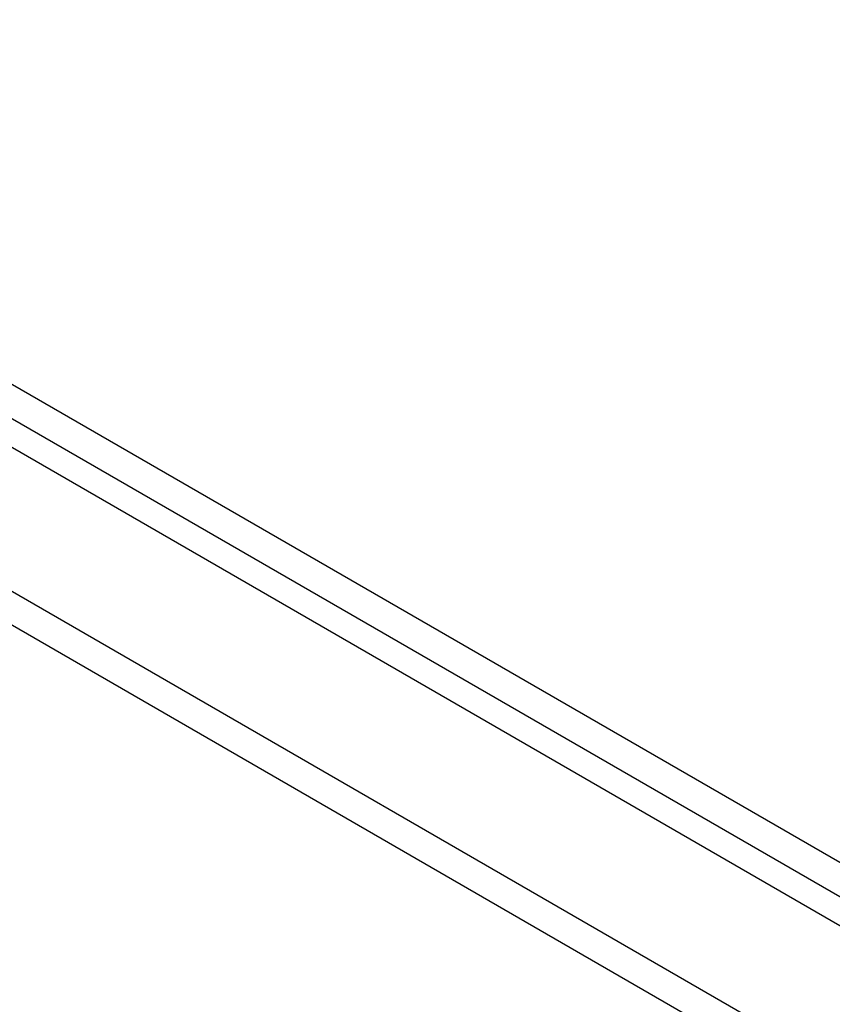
# Model space of a CAD drawing. Header units: inches. Extents: x 635 to 745, y 253 to 341.
# Tile 32 of 127: x 639.23 to 643.08, y 331.78 to 336.45. Entities that reach past the tile are written whole.
import ezdxf

# ---------------------------------------------------------------- set-up
doc = ezdxf.new("R2010")
doc.units = ezdxf.units.IN
doc.header["$MEASUREMENT"] = 0
doc.layers.add('Visible Edges(ANSI)', color=7, linetype='Continuous', lineweight=25)
doc.layers.add('Visible Tangent Edges(ANSI)', color=7, linetype='Continuous', lineweight=25)

msp = doc.modelspace()

# ---------------------------------------------------------------- linework, layer by layer
at = {"layer": 'Visible Edges(ANSI)'}
msp.add_line((636.069, 336.2274), (686.7013, 306.9948), dxfattribs=at)
at = {"layer": 'Visible Tangent Edges(ANSI)'}
for p, q in [((686.9722, 307.1363), (636.2005, 336.4494)), ((636.1305, 336.3281), (686.9022, 307.0151)), ((635.4785, 335.8865), (686.1109, 306.6539)), ((686.0409, 306.5326), (635.4085, 335.7653))]:
    msp.add_line(p, q, dxfattribs=at)

doc.saveas('drawing.dxf')
